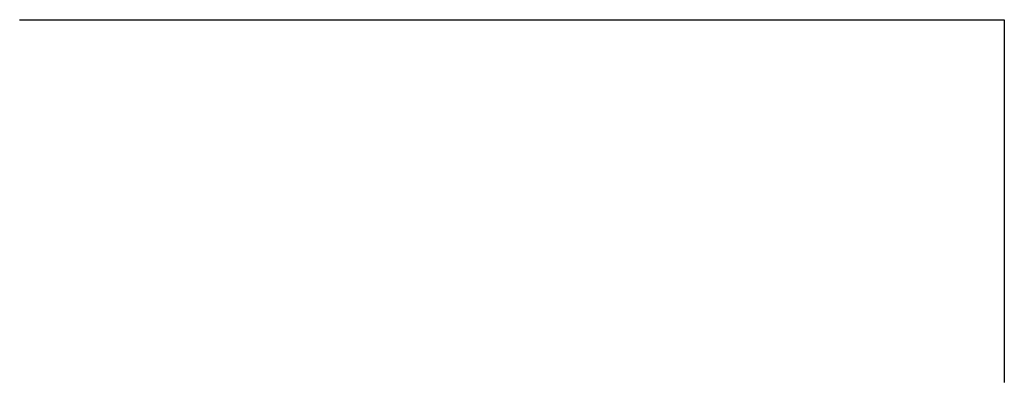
# Model space of a CAD drawing. Header units: metres. Extents: x 30502737 to 30502849, y 6949293 to 6949334.
import ezdxf

# ---------------------------------------------------------------- set-up
doc = ezdxf.new("R2010")
doc.units = ezdxf.units.M

msp = doc.modelspace()

# ---------------------------------------------------------------- linework, layer by layer
at = {"flags": 128}
msp.add_lwpolyline([(30502737.04, 6949334.01), (30502849.43, 6949334.01), (30502849.43, 6949292.59)], dxfattribs=at)

doc.saveas('drawing.dxf')
